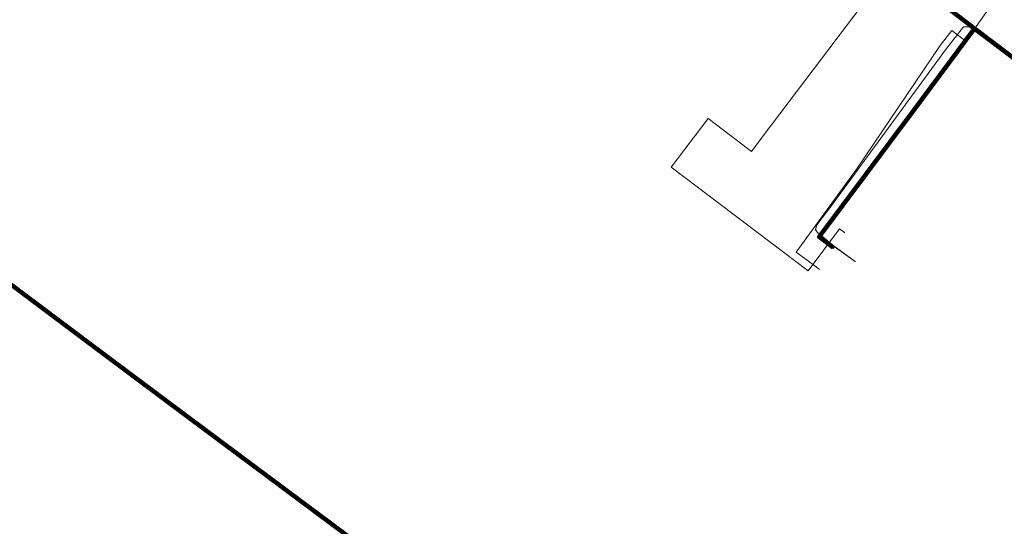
# Model space of a CAD drawing. Header units: metres. Extents: x 98902 to 136161, y 449037 to 499677.
# Tile 173 of 200: x 113249 to 113361, y 483618 to 483675. Entities that reach past the tile are written whole.
import ezdxf
from ezdxf.lldxf.tags import DXFTag

# ---------------------------------------------------------------- set-up
doc = ezdxf.new("R2010")
doc.units = ezdxf.units.M
for name, color, linetype, lineweight in [('B-WE-KL-DATA_HULPSTUK-S', 90, 'Continuous', 25), ('B-WE-KL-DATA_KABELBED-G', 90, 'Continuous', 100), ('B-WE-KL-ET_LS-G', 190, 'KL-LS-N', 18), ('B-WE-KL-ET_LS_HULPSTUK-S', 190, 'Continuous', 25), ('B-WE-KL-GAS_LD-G', 50, 'KL-GAS-LD-N', 18), ('B-WE-KL-GAS_LD_HULPSTUK-S', 50, 'Continuous', 25), ('B-WE-KL-WATER-G', 170, 'KL-WATER-N', 18), ('B-WE-KL-WATER_HULPSTUK-S', 170, 'Continuous', 25)]:
    doc.layers.add(name, color=color, linetype=linetype, lineweight=lineweight)
doc.styles.add('NLCS-ISO', font='NLCS-ISO.ttf')
doc.styles.get("Standard").update_dxf_attribs({"font": 'arial.ttf'})
tags = doc.linetypes.add('KL-GAS-LD-N', pattern='A,4,-1,[69,NLCS.SHX,S=0.5,R=0,X=0,Y=0],-1,4,-1,["L",Standard,S=1,R=0,X=0.25,Y=-0.5],-2', length=13).pattern_tags.tags
tags[18] = DXFTag(74, 10)
tags = doc.linetypes.add('KL-LS-N', pattern='A,4,-1,[103,NLCS.SHX,S=0.75,R=0,X=0,Y=0],-1,4,-1,["L",Standard,S=1,R=0,X=0,Y=-0.5],-2', length=13).pattern_tags.tags
tags[18] = DXFTag(74, 10)
doc.linetypes.add('KL-WATER-N', pattern='A,7,-0.5,[168,NLCS.SHX,S=0.75,R=0,X=0.75,Y=0],-2', length=9.5)

# ---------------------------------------------------------------- blocks, each defined once
blk = doc.blocks.new('SKL-WTB_HULP_OVERIG-SO')
at = {"color": 0, "linetype": 'ByBlock', "lineweight": 18}
for points in [[(-0.14, 0.14), (0.14, -0.14)], [(0.14, 0.14), (-0.14, -0.14)]]:
    blk.add_lwpolyline(points, dxfattribs=at)
at = {"color": 0, "linetype": 'ByBlock', "lineweight": 18, "style": 'NLCS-ISO', "flags": 1}
for tag, p in [('TYPE', (1.5, 0)), ('OMSCHRIJVING', (1.5, -3)), ('LABEL', (1.5, -1.5))]:
    blk.add_attdef(tag, p, '', height=1, dxfattribs=at)
blk = doc.blocks.new('SKL-WTB_HULP_MOF-SO')
at = {"linetype": 'ByBlock', "lineweight": 18}
h = blk.add_hatch(color=0, dxfattribs=at)
h.dxf.hatch_style = 1
h.paths.add_polyline_path([(-0.5625, 0, 1), (0.5625, 0, 1)])
at = {"color": 0, "linetype": 'ByBlock', "lineweight": 18}
blk.add_circle((0, 0), 0.5625, dxfattribs=at)
at = {"color": 0, "linetype": 'ByBlock', "lineweight": 18, "style": 'NLCS-ISO', "flags": 1}
for tag, p in [('TYPE', (1.5, 0)), ('OMSCHRIJVING', (1.5, -3)), ('LABEL', (1.5, -1.5))]:
    blk.add_attdef(tag, p, '', height=1, dxfattribs=at)

msp = doc.modelspace()

# ---------------------------------------------------------------- linework, layer by layer
at = {"layer": 'B-WE-KL-DATA_KABELBED-G', "flags": 128}
for points in [[(113357.34, 483674.27), (113301.55, 483716.98), (113297.61, 483719.93), (113277.72, 483734.83), (113274.96, 483736.54), (113272.46, 483737.37), (113270.51, 483737.85), (113268.43, 483738), (113268.43, 483738)], [(113143.38, 483725.24), (113169.14, 483705.66), (113181.35, 483695.97), (113184.01, 483693.94), (113198.18, 483695.21), (113200.04, 483695.69), (113220.65, 483680.29), (113226.07, 483676.24), (113227.44, 483672.72), (113228.48, 483671.94), (113231.21, 483659.66), (113231.71, 483657.84), (113234.91, 483655.44), (113258.91, 483637.45), (113268.46, 483630.33)], [(113341.38, 483649.51), (113339.79, 483650.71), (113350.5, 483665.05), (113357.34, 483674.27)], [(113357.34, 483674.27), (113409.7, 483634.77)], [(113268.46, 483630.33), (113304.63, 483603.39), (113306.7, 483601.82), (113308.26, 483600.64), (113346.66, 483571.63), (113385.84, 483540.53), (113422.76, 483512.28), (113435.57, 483500)]]:
    msp.add_lwpolyline(points, dxfattribs=at)
at = {"layer": 'B-WE-KL-ET_LS-G', "flags": 128}
for points in [[(113343.85, 483647.94), (113341.5, 483649.65), (113339.59, 483651.24), (113339.39, 483651.54), (113339.55, 483652.08), (113341.13, 483654.17), (113354.08, 483671.85), (113356.12, 483674.46), (113356.75, 483674.46), (113358.86, 483672.88), (113370.94, 483663.77), (113374.87, 483660.75), (113387.97, 483650.93), (113407.87, 483635.78), (113404.06, 483629.99), (113399.24, 483623.6), (113395.02, 483618.02), (113390.4, 483611.73), (113387.22, 483607.61), (113385.25, 483605.06), (113384.77, 483605.03), (113384.1, 483605.53), (113383.96, 483605.67)], [(113343.85, 483647.95), (113341.51, 483649.67), (113339.61, 483651.23), (113339.4, 483651.52), (113339.42, 483651.65), (113339.55, 483652.08), (113341.13, 483654.17), (113354.08, 483671.85), (113356.12, 483674.46), (113356.75, 483674.46), (113358.86, 483672.88), (113370.93, 483663.78), (113374.88, 483660.74), (113387.97, 483650.93), (113407.87, 483635.78), (113404.06, 483629.99), (113399.24, 483623.6), (113395.02, 483618.02), (113390.4, 483611.73), (113387.22, 483607.61), (113385.25, 483605.06), (113384.77, 483605.03), (113383.95, 483605.66)]]:
    msp.add_lwpolyline(points, dxfattribs=at)
at = {"layer": 'B-WE-KL-GAS_LD-G', "flags": 128}
for points in [[(113323.08, 483658.6), (113327.25, 483664.1), (113332.15, 483660.39), (113333.48, 483662.15), (113355.03, 483690.61)], [(113323.08, 483658.6), (113338.55, 483646.89), (113342.1, 483651.64), (113342.66, 483651.22)]]:
    msp.add_lwpolyline(points, dxfattribs=at)
at = {"layer": 'B-WE-KL-WATER-G', "flags": 128}
for points in [[(113339.3, 483647.44), (113337.21, 483649.01), (113344.05, 483658.42), (113353.46, 483672.34), (113354.78, 483674.05), (113356.39, 483672.85), (113358.9, 483676.44), (113367.62, 483684.98)], [(113339.3, 483647.44), (113339.83, 483647.05)]]:
    msp.add_lwpolyline(points, dxfattribs=at)

# ---------------------------------------------------------------- block references
at = {"layer": 'B-WE-KL-DATA_HULPSTUK-S', "xscale": 0.2, "yscale": 0.2, "zscale": 0.2}
for name, p in [('SKL-WTB_HULP_OVERIG-SO', (113357.34, 483674.27)), ('SKL-WTB_HULP_OVERIG-SO', (113357.34, 483674.27)), ('SKL-WTB_HULP_OVERIG-SO', (113357.34, 483674.27)), ('SKL-WTB_HULP_MOF-SO', (113341.38, 483649.51)), ('SKL-WTB_HULP_OVERIG-SO', (113341.38, 483649.51)), ('SKL-WTB_HULP_OVERIG-SO', (113268.46, 483630.33)), ('SKL-WTB_HULP_OVERIG-SO', (113268.46, 483630.33))]:
    msp.add_blockref(name, p, dxfattribs=at)
at = {"layer": 'B-WE-KL-ET_LS_HULPSTUK-S', "xscale": 0.2, "yscale": 0.2, "zscale": 0.2}
for p in [(113343.85, 483647.95), (113343.85, 483647.94)]:
    msp.add_blockref('SKL-WTB_HULP_OVERIG-SO', p, dxfattribs=at)
at = {"layer": 'B-WE-KL-GAS_LD_HULPSTUK-S', "xscale": 0.2, "yscale": 0.2, "zscale": 0.2}
for p in [(113323.08, 483658.6), (113342.66, 483651.22)]:
    msp.add_blockref('SKL-WTB_HULP_OVERIG-SO', p, dxfattribs=at)
at = {"layer": 'B-WE-KL-WATER_HULPSTUK-S', "xscale": 0.2, "yscale": 0.2, "zscale": 0.2}
msp.add_blockref('SKL-WTB_HULP_OVERIG-SO', (113339.3, 483647.44), dxfattribs=at)

doc.saveas('drawing.dxf')
